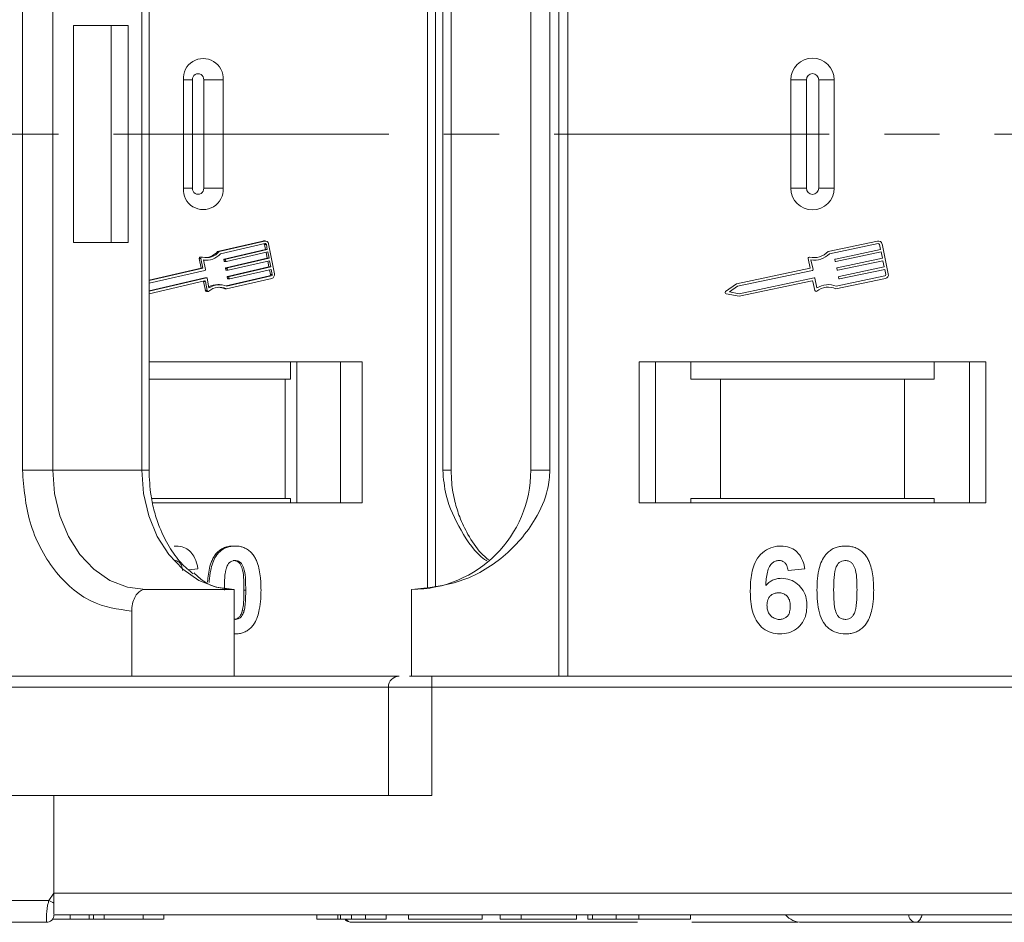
# Model space of a CAD drawing. Header units: millimetres. Extents: x 1678 to 3141, y 466 to 1499.
# Tile 7 of 81: x 2249 to 2295, y 765 to 807. Entities that reach past the tile are written whole.
import ezdxf

# ---------------------------------------------------------------- set-up
doc = ezdxf.new("R2010")
doc.units = ezdxf.units.MM
doc.linetypes.add('CENTERX2', pattern=[20.32, 12.7, -2.54, 2.54, -2.54])

msp = doc.modelspace()

# ---------------------------------------------------------------- linework, layer by layer
at = {"color": 7, "linetype": 'Continuous', "lineweight": 15}
for p, q in [((2273.988, 826.734), (2273.988, 801.734)), ((2274.407, 801.734), (2274.407, 826.734)), ((2267.927, 822.685), (2267.927, 801.734)), ((2268.293, 801.734), (2268.293, 822.623)), ((2249.239, 817.234), (2249.239, 801.734)), ((2250.645, 801.734), (2250.645, 817.234)), ((2254.745, 817.234), (2254.745, 801.734)), ((2255.081, 801.734), (2255.081, 817.234)), ((2268.632, 817.234), (2268.632, 801.734)), ((2269.021, 801.734), (2269.021, 817.234)), ((2272.695, 817.234), (2272.695, 801.734)), ((2273.581, 801.734), (2273.581, 817.234)), ((2251.591, 806.734), (2251.591, 801.734)), ((2254.114, 806.734), (2251.591, 806.734)), ((2253.338, 801.734), (2253.338, 806.734)), ((2254.114, 801.734), (2254.114, 806.734)), ((2256.667, 804.234), (2256.667, 801.734)), ((2256.667, 804.234), (2257.082, 804.234)), ((2257.082, 804.234), (2257.082, 801.734)), ((2258.499, 804.234), (2257.604, 804.234)), ((2257.604, 801.734), (2257.604, 804.234)), ((2258.499, 801.734), (2258.499, 804.234)), ((2284.695, 804.234), (2284.695, 801.734)), ((2284.695, 804.234), (2285.41, 804.234)), ((2285.41, 804.234), (2285.41, 801.734)), ((2285.98, 801.734), (2285.98, 804.234)), ((2286.695, 804.234), (2285.98, 804.234)), ((2286.695, 801.734), (2286.695, 804.234)), ((2249.239, 801.734), (2249.239, 786.234)), ((2250.645, 786.234), (2250.645, 801.734)), ((2251.591, 801.734), (2251.591, 796.734)), ((2253.338, 796.734), (2253.338, 801.734)), ((2254.114, 796.734), (2254.114, 801.734)), ((2254.745, 801.734), (2254.745, 786.234)), ((2255.081, 786.234), (2255.081, 801.734)), ((2256.667, 801.734), (2256.667, 799.234)), ((2257.082, 801.734), (2257.082, 799.234)), ((2257.604, 799.234), (2257.604, 801.734)), ((2258.499, 799.234), (2258.499, 801.734)), ((2267.927, 801.734), (2267.927, 780.783)), ((2268.293, 780.845), (2268.293, 801.734)), ((2268.632, 801.734), (2268.632, 786.234)), ((2269.021, 786.234), (2269.021, 801.734)), ((2272.695, 801.734), (2272.695, 786.234)), ((2273.581, 786.234), (2273.581, 801.734)), ((2273.988, 801.734), (2273.988, 776.734)), ((2274.407, 776.734), (2274.407, 801.734)), ((2284.695, 801.734), (2284.695, 799.234)), ((2285.41, 801.734), (2285.41, 799.234)), ((2285.98, 799.234), (2285.98, 801.734)), ((2286.695, 799.234), (2286.695, 801.734)), ((2257.082, 799.234), (2256.667, 799.234)), ((2258.499, 799.234), (2257.604, 799.234)), ((2285.41, 799.234), (2284.695, 799.234)), ((2286.695, 799.234), (2285.98, 799.234)), ((2251.591, 796.734), (2254.114, 796.734)), ((2260.329, 796.801), (2258.241, 796.319)), ((2260.409, 796.801), (2258.321, 796.319)), ((2260.431, 796.686), (2258.376, 796.212)), ((2260.459, 796.411), (2258.551, 795.971)), ((2258.631, 795.971), (2260.539, 796.411)), ((2260.329, 796.801), (2260.409, 796.801)), ((2260.442, 796.804), (2260.362, 796.804)), ((2260.415, 796.64), (2260.459, 796.411)), ((2260.495, 796.64), (2260.415, 796.64)), ((2260.459, 796.411), (2260.539, 796.411)), ((2260.539, 796.411), (2260.495, 796.64)), ((2260.867, 795.286), (2260.6, 796.665)), ((2288.692, 796.801), (2286.413, 796.319)), ((2288.716, 796.686), (2286.473, 796.212)), ((2286.752, 795.971), (2288.834, 796.411)), ((2288.834, 796.411), (2288.786, 796.64)), ((2289.192, 795.286), (2288.901, 796.665)), ((2257.396, 795.988), (2257.482, 795.544)), ((2257.396, 795.988), (2257.476, 795.988)), ((2257.529, 796.059), (2257.448, 796.059)), ((2257.476, 795.988), (2257.562, 795.544)), ((2258.241, 796.319), (2258.321, 796.319)), ((2258.53, 795.936), (2258.541, 795.878)), ((2258.53, 795.936), (2258.61, 795.936)), ((2258.551, 795.971), (2258.631, 795.971)), ((2258.621, 795.878), (2258.61, 795.936)), ((2260.537, 796.008), (2258.629, 795.568)), ((2260.562, 796.296), (2258.653, 795.856)), ((2258.709, 795.568), (2260.617, 796.008)), ((2260.485, 796.278), (2260.537, 796.008)), ((2260.537, 796.008), (2260.617, 796.008)), ((2260.617, 796.008), (2260.562, 796.296)), ((2285.491, 795.988), (2285.585, 795.544)), ((2286.741, 795.878), (2286.729, 795.936)), ((2288.858, 796.296), (2286.776, 795.856)), ((2286.837, 795.568), (2288.919, 796.008)), ((2288.919, 796.008), (2288.858, 796.296)), ((2257.482, 795.544), (2255.081, 794.99)), ((2257.562, 795.544), (2255.081, 794.972)), ((2257.482, 795.544), (2257.562, 795.544)), ((2257.598, 795.926), (2257.684, 795.482)), ((2257.649, 795.916), (2257.729, 795.916)), ((2258.621, 795.878), (2258.541, 795.878)), ((2258.568, 795.855), (2258.648, 795.855)), ((2258.608, 795.534), (2258.619, 795.476)), ((2258.608, 795.534), (2258.688, 795.534)), ((2258.629, 795.568), (2258.709, 795.568)), ((2258.699, 795.476), (2258.688, 795.534)), ((2260.615, 795.606), (2258.707, 795.166)), ((2260.64, 795.893), (2258.731, 795.453)), ((2258.787, 795.166), (2260.695, 795.606)), ((2260.717, 795.491), (2258.809, 795.051)), ((2260.563, 795.876), (2260.615, 795.606)), ((2260.615, 795.606), (2260.695, 795.606)), ((2260.695, 795.606), (2260.64, 795.893)), ((2260.762, 795.261), (2260.717, 795.491)), ((2285.585, 795.544), (2282.186, 794.826)), ((2285.624, 795.926), (2285.718, 795.482)), ((2286.826, 795.476), (2286.814, 795.534)), ((2288.943, 795.893), (2286.861, 795.453)), ((2286.922, 795.166), (2289.004, 795.606)), ((2289.028, 795.491), (2286.946, 795.051)), ((2289.004, 795.606), (2288.943, 795.893)), ((2289.077, 795.261), (2289.028, 795.491)), ((2257.663, 795.447), (2255.081, 794.852)), ((2255.081, 794.492), (2257.73, 795.103)), ((2257.65, 795.103), (2255.081, 794.51)), ((2257.65, 795.103), (2257.73, 795.103)), ((2257.735, 795.103), (2257.655, 795.103)), ((2257.762, 795.08), (2257.848, 794.636)), ((2258.619, 795.476), (2258.699, 795.476)), ((2260.64, 795.192), (2258.637, 794.73)), ((2258.646, 795.453), (2258.726, 795.453)), ((2258.655, 794.596), (2260.743, 795.077)), ((2258.665, 794.718), (2260.72, 795.192)), ((2258.686, 795.131), (2258.697, 795.074)), ((2258.686, 795.131), (2258.766, 795.131)), ((2258.697, 795.074), (2258.777, 795.074)), ((2258.707, 795.166), (2258.787, 795.166)), ((2258.723, 795.051), (2258.803, 795.051)), ((2258.777, 795.074), (2258.766, 795.131)), ((2260.72, 795.192), (2260.64, 795.192)), ((2260.641, 795.474), (2260.682, 795.261)), ((2260.682, 795.261), (2260.762, 795.261)), ((2285.695, 795.447), (2282.234, 794.716)), ((2282.307, 794.371), (2285.768, 795.103)), ((2285.803, 795.08), (2285.897, 794.636)), ((2286.777, 794.596), (2289.056, 795.077)), ((2286.789, 794.718), (2289.032, 795.192)), ((2286.911, 795.074), (2286.899, 795.131)), ((2255.081, 794.372), (2257.647, 794.963)), ((2257.599, 794.941), (2257.679, 794.525)), ((2257.599, 794.941), (2257.679, 794.941)), ((2257.679, 794.941), (2257.759, 794.525)), ((2258.331, 794.788), (2258.251, 794.788)), ((2258.575, 794.596), (2258.655, 794.596)), ((2282.186, 794.826), (2281.684, 794.475)), ((2282.234, 794.716), (2281.865, 794.458)), ((2282.308, 794.251), (2285.678, 794.963)), ((2285.712, 794.941), (2285.8, 794.525)), ((2257.759, 794.525), (2257.679, 794.525)), ((2257.732, 794.478), (2257.812, 794.478)), ((2281.707, 794.369), (2282.308, 794.251)), ((2281.865, 794.458), (2282.307, 794.371)), ((2264.914, 791.234), (2255.081, 791.234)), ((2261.606, 790.434), (2261.606, 791.234)), ((2261.905, 791.234), (2261.905, 784.734)), ((2263.913, 784.734), (2263.913, 791.234)), ((2264.914, 784.734), (2264.914, 791.234)), ((2293.695, 791.234), (2277.695, 791.234)), ((2277.695, 791.234), (2277.695, 784.734)), ((2278.445, 784.734), (2278.445, 791.234)), ((2280.082, 791.234), (2280.082, 790.434)), ((2291.309, 790.434), (2291.309, 791.234)), ((2292.945, 791.234), (2292.945, 784.734)), ((2293.695, 784.734), (2293.695, 791.234)), ((2255.081, 790.434), (2261.358, 790.434)), ((2261.358, 784.934), (2261.358, 790.434)), ((2261.358, 790.434), (2261.606, 790.434)), ((2280.082, 790.434), (2281.445, 790.434)), ((2281.445, 790.434), (2281.445, 784.934)), ((2281.445, 790.434), (2289.945, 790.434)), ((2289.945, 784.934), (2289.945, 790.434)), ((2289.945, 790.434), (2291.309, 790.434)), ((2249.239, 786.234), (2250.645, 786.234)), ((2250.645, 786.234), (2254.745, 786.234)), ((2254.745, 786.234), (2255.081, 786.234)), ((2268.632, 786.234), (2269.021, 786.234)), ((2272.695, 786.234), (2273.581, 786.234)), ((2255.2, 784.934), (2261.358, 784.934)), ((2255.243, 784.734), (2264.914, 784.734)), ((2261.606, 784.934), (2261.358, 784.934)), ((2261.606, 784.934), (2261.606, 784.734)), ((2277.695, 784.734), (2293.695, 784.734)), ((2281.445, 784.934), (2280.082, 784.934)), ((2280.082, 784.734), (2280.082, 784.934)), ((2281.445, 784.934), (2289.945, 784.934)), ((2291.309, 784.934), (2289.945, 784.934)), ((2291.309, 784.934), (2291.309, 784.734)), ((2256.328, 782.734), (2256.248, 782.734)), ((2258.214, 782.328), (2258.134, 782.328)), ((2259.049, 782.734), (2258.969, 782.734)), ((2257.334, 781.69), (2256.909, 781.639)), ((2285.336, 781.69), (2284.567, 781.606)), ((2254.913, 780.734), (2259.013, 780.734)), ((2259.013, 776.734), (2259.013, 780.734)), ((2259.543, 780.707), (2259.463, 780.707)), ((2267.195, 776.734), (2267.195, 780.734)), ((2254.283, 779.734), (2254.283, 776.734)), ((2259.464, 779.742), (2259.384, 779.742)), ((2259.049, 778.683), (2259.013, 778.683)), ((2268.124, 776.234), (2268.124, 776.734)), ((2317.695, 776.734), (2268.124, 776.734)), ((2229.568, 776.234), (2266.124, 776.234)), ((2266.124, 776.234), (2266.124, 771.234)), ((2266.124, 776.234), (2268.124, 776.234)), ((2268.124, 771.234), (2268.124, 776.234)), ((2268.124, 776.234), (2317.695, 776.234)), ((2229.568, 771.234), (2250.695, 771.234)), ((2250.695, 766.734), (2250.695, 771.234)), ((2250.695, 771.234), (2268.124, 771.234)), ((2250.461, 766.384), (2250.695, 766.734)), ((2300.267, 766.734), (2250.695, 766.734)), ((2219.304, 766.384), (2250.461, 766.384)), ((2250.633, 765.534), (2251.444, 765.534)), ((2250.695, 765.736), (2250.695, 765.734)), ((2250.695, 765.734), (2275.324, 765.734)), ((2255.651, 765.734), (2250.695, 765.734)), ((2250.695, 765.734), (2301.385, 765.734)), ((2251.444, 765.534), (2251.444, 765.734)), ((2251.444, 765.534), (2252.326, 765.534)), ((2252.326, 765.734), (2252.326, 765.534)), ((2252.326, 765.534), (2252.526, 765.534)), ((2252.526, 765.734), (2252.526, 765.534)), ((2253.006, 765.734), (2253.006, 765.534)), ((2254.813, 765.734), (2254.813, 765.534)), ((2255.763, 765.534), (2255.763, 765.734)), ((2262.824, 765.734), (2262.824, 765.534)), ((2263.785, 765.534), (2262.824, 765.534)), ((2263.785, 765.734), (2263.785, 765.534)), ((2263.915, 765.734), (2263.915, 765.534)), ((2264.43, 765.734), (2264.43, 765.534)), ((2265.067, 765.734), (2265.067, 765.534)), ((2265.067, 765.534), (2266.029, 765.534)), ((2266.029, 765.734), (2267.054, 765.734)), ((2266.029, 765.734), (2266.029, 765.534)), ((2267.054, 765.734), (2267.054, 765.534)), ((2267.054, 765.534), (2270.452, 765.534)), ((2270.452, 765.734), (2270.452, 765.534)), ((2271.285, 765.734), (2271.285, 765.534)), ((2271.285, 765.534), (2272.247, 765.534)), ((2272.247, 765.734), (2272.247, 765.534)), ((2272.247, 765.534), (2274.811, 765.534)), ((2274.811, 765.734), (2274.811, 765.534)), ((2275.324, 765.734), (2275.324, 765.534)), ((2275.547, 765.734), (2275.547, 765.534)), ((2276.635, 765.734), (2276.635, 765.534)), ((2277.688, 765.734), (2277.688, 765.534)), ((2280.067, 765.734), (2284.435, 765.734)), ((2280.067, 765.734), (2283.059, 765.734)), ((2280.067, 765.734), (2280.067, 765.534)), ((2250.345, 765.384), (2250.345, 765.384)), ((2264.435, 765.384), (2264.434, 765.384)), ((2277.624, 765.384), (2264.435, 765.384)), ((2285.02, 765.384), (2280.131, 765.384))]:
    msp.add_line(p, q, dxfattribs=at)
at = {"color": 1, "linetype": 'CENTERX2', "lineweight": 13}
msp.add_line((2977.349, 801.734), (2139.266, 801.734), dxfattribs=at)
at = {"color": 7, "linetype": 'Continuous', "lineweight": 15, "flags": 128}
for points in [[(2260.362, 796.804), (2260.36, 796.804), (2260.329, 796.801)], [(2257.6, 795.917), (2257.624, 795.916), (2257.649, 795.916)], [(2257.655, 795.103), (2257.655, 795.103), (2257.65, 795.103)], [(2254.913, 780.734), (2254.081, 780.84), (2253.28, 781.153), (2252.542, 781.661), (2251.895, 782.345), (2251.365, 783.178), (2250.97, 784.129), (2250.727, 785.161), (2250.645, 786.234)], [(2254.745, 786.234), (2254.827, 785.161), (2255.07, 784.129), (2255.464, 783.178), (2255.995, 782.345), (2256.642, 781.661), (2257.379, 781.153), (2258.18, 780.84), (2259.013, 780.734)]]:
    msp.add_lwpolyline(points, dxfattribs=at)
at = {"color": 7, "linetype": 'Continuous', "lineweight": 15}
for centre, radius, start, end in [((2257.583, 804.298), 0.919, 355.9743, 184.0257), ((2285.695, 804.234), 1, 0, 180), ((2257.343, 804.252), 0.262, 355.9743, 184.0257), ((2285.695, 804.234), 0.285, 0, 180), ((2257.583, 799.169), 0.919, 175.9743, 4.0257), ((2257.343, 799.216), 0.262, 175.9743, 4.0257), ((2285.695, 799.234), 1, 180, 0), ((2285.695, 799.234), 0.285, 180, 0), ((2260.357, 796.63), 0.0591, 10.3902, 52.7422), ((2260.44, 796.641), 0.162, 8.3242, 100.8818), ((2260.441, 796.633), 0.0541, 8.3242, 100.8818), ((2288.728, 796.628), 0.176, 11.9297, 101.9297), ((2288.728, 796.628), 0.0587, 11.9297, 101.9297), ((2257.451, 796.002), 0.0572, 92.8473, 193.929), ((2257.53, 796.002), 0.0562, 78.9022, 194.4444), ((2257.728, 796.794), 0.76, 255.7824, 321.2926), ((2257.726, 796.78), 0.863, 261.4704, 318.8422), ((2257.639, 796.808), 0.775, 273.6791, 320.9117), ((2258.559, 795.942), 0.0294, 105.6085, 192.743), ((2258.639, 795.942), 0.0294, 105.6085, 192.743), ((2285.548, 796.001), 0.0587, 76.4147, 191.9297), ((2285.767, 796.906), 0.873, 256.4147, 317.7474), ((2285.767, 796.906), 0.99, 261.693, 315.489), ((2286.758, 795.942), 0.0294, 101.9297, 191.9297), ((2257.655, 795.476), 0.0294, 285.6085, 12.743), ((2258.568, 795.882), 0.0274, 188.6344, 268.3606), ((2258.637, 795.54), 0.0294, 105.6085, 192.743), ((2258.648, 795.882), 0.0271, 188.3242, 280.8818), ((2258.717, 795.54), 0.0294, 105.6085, 192.743), ((2285.689, 795.476), 0.0294, 281.9297, 11.9297), ((2286.77, 795.884), 0.0294, 191.9297, 281.9297), ((2286.843, 795.54), 0.0294, 101.9297, 191.9297), ((2257.735, 795.076), 0.0271, 8.3242, 100.8818), ((2258.646, 795.48), 0.0274, 188.6344, 268.3606), ((2258.715, 795.138), 0.0294, 105.6085, 192.743), ((2258.724, 795.078), 0.0274, 188.6344, 268.3606), ((2258.726, 795.48), 0.0271, 188.3242, 280.8818), ((2258.795, 795.138), 0.0294, 105.6085, 192.743), ((2258.804, 795.078), 0.0271, 188.3242, 280.8818), ((2260.625, 795.248), 0.0588, 285.6085, 12.743), ((2260.705, 795.248), 0.0588, 285.6085, 12.743), ((2260.695, 795.247), 0.176, 285.6085, 12.743), ((2285.774, 795.074), 0.0294, 11.9297, 101.9297), ((2286.855, 795.482), 0.0294, 191.9297, 281.9297), ((2286.928, 795.137), 0.0294, 101.9297, 191.9297), ((2286.94, 795.08), 0.0294, 191.9297, 281.9297), ((2289.02, 795.249), 0.0587, 281.9297, 11.9297), ((2289.02, 795.249), 0.176, 281.9297, 11.9297), ((2257.569, 794.935), 0.0306, 10.7791, 32.1933), ((2257.652, 794.937), 0.0271, 8.3242, 100.8818), ((2258.253, 793.939), 0.849, 90.1573, 119.1763), ((2258.33, 793.923), 0.747, 64.2247, 130.5563), ((2258.33, 793.944), 0.843, 66.5862, 124.9061), ((2258.249, 793.926), 0.745, 64.0967, 86.8034), ((2285.684, 794.935), 0.0294, 11.9297, 101.9297), ((2286.424, 793.798), 0.873, 66.112, 127.4447), ((2286.424, 793.798), 0.99, 68.3704, 122.1664), ((2257.733, 794.533), 0.055, 188.7506, 268.2444), ((2257.812, 794.532), 0.0528, 187.3051, 308.7023), ((2281.718, 794.427), 0.0587, 124.9512, 258.9082), ((2285.858, 794.537), 0.0587, 191.9297, 307.4447), ((2267.195, 786.234), 5.5, 270, 0), ((2266.624, 776.234), 0.5, 90, 180), ((2286.24, 833.311), 75.89, 241.87179, 242.07191), ((2250.345, 765.734), 0.35, 269.9981, 359.9997), ((2264.439, 765.698), 0.314, 212.2896, 269.0837), ((2264.44, 765.699), 0.315, 212.3322, 269.0704), ((2285.195, 766.384), 1, 221.2946, 270), ((2290.471, 765.72), 0.336, 177.6101, 267.3918), ((2290.473, 765.72), 0.337, 177.691, 267.3856)]:
    msp.add_arc(centre, radius, start, end, dxfattribs=at)
for points, knots in [([(2249.239, 786.234), (2249.306, 785.416), (2249.41, 784.158), (2250.039, 782.645), (2250.69, 781.604), (2251.498, 780.765), (2252.672, 779.954), (2253.648, 779.821), (2254.283, 779.734)], [0, 0, 0, 0, 0.239457, 0.368361, 0.5, 0.631639, 0.760543, 1, 1, 1, 1]), ([(2257.116, 781.45), (2256.926, 781.609), (2256.523, 781.947), (2255.994, 782.688), (2255.588, 783.5), (2255.323, 784.303), (2255.128, 785.182), (2255.098, 785.836), (2255.081, 786.234)], [0, 0, 0, 0, 0.165051, 0.350481, 0.534649, 0.668648, 0.798518, 1, 1, 1, 1]), ([(2267.195, 780.734), (2267.955, 780.81), (2269.475, 780.963), (2271.497, 782.153), (2272.829, 783.703), (2273.49, 785.148), (2273.556, 785.94), (2273.581, 786.234)], [0, 0, 0, 0, 0.249096, 0.498243, 0.745205, 0.90541, 1, 1, 1, 1]), ([(2268.632, 786.234), (2268.667, 785.842), (2268.758, 784.839), (2269.462, 783.427), (2270.141, 782.387), (2270.632, 782.077), (2270.666, 782.056)], [0, 0, 0, 0, 0.232985, 0.595421, 0.971995, 1, 1, 1, 1]), ([(2270.737, 782.101), (2270.624, 782.2), (2270.255, 782.524), (2269.809, 783.206), (2269.416, 784.018), (2269.168, 784.825), (2269.04, 785.553), (2269.026, 786.042), (2269.021, 786.234)], [0, 0, 0, 0, 0.102839, 0.337981, 0.531882, 0.690178, 0.878204, 1, 1, 1, 1]), ([(2256.328, 782.734), (2256.453, 782.723), (2256.678, 782.704), (2256.965, 782.52), (2257.186, 782.243), (2257.292, 781.946), (2257.325, 781.747), (2257.334, 781.69)], [0, 0, 0, 0, 0.242691, 0.439002, 0.635006, 0.895059, 1, 1, 1, 1]), ([(2258.134, 782.328), (2258.098, 782.273), (2258.025, 782.164), (2257.924, 781.929), (2257.844, 781.624), (2257.797, 781.317), (2257.786, 781.13), (2257.783, 781.068)], [0, 0, 0, 0, 0.150029, 0.302991, 0.579004, 0.861296, 1, 1, 1, 1]), ([(2257.862, 781.047), (2257.862, 781.069), (2257.867, 781.261), (2257.927, 781.678), (2258.053, 782.099), (2258.198, 782.305), (2258.214, 782.328)], [0, 0, 0, 0, 0.050119, 0.425699, 0.936579, 1, 1, 1, 1]), ([(2258.969, 782.734), (2258.908, 782.732), (2258.785, 782.727), (2258.603, 782.684), (2258.429, 782.606), (2258.296, 782.509), (2258.2, 782.412), (2258.156, 782.356), (2258.134, 782.328)], [0, 0, 0, 0, 0.193601, 0.390515, 0.584816, 0.786672, 0.892788, 1, 1, 1, 1]), ([(2258.214, 782.328), (2258.255, 782.378), (2258.337, 782.48), (2258.492, 782.595), (2258.665, 782.678), (2258.82, 782.716), (2258.949, 782.731), (2259.016, 782.733), (2259.049, 782.734)], [0, 0, 0, 0, 0.193776, 0.3936, 0.587864, 0.788908, 0.894169, 1, 1, 1, 1]), ([(2259.049, 782.734), (2259.111, 782.732), (2259.234, 782.727), (2259.416, 782.683), (2259.59, 782.606), (2259.723, 782.507), (2259.821, 782.409), (2259.865, 782.352), (2259.888, 782.323)], [0, 0, 0, 0, 0.192627, 0.388684, 0.582013, 0.783201, 0.891038, 1, 1, 1, 1]), ([(2259.888, 782.323), (2259.924, 782.269), (2259.997, 782.159), (2260.093, 781.927), (2260.176, 781.632), (2260.221, 781.301), (2260.244, 780.991), (2260.247, 780.802), (2260.248, 780.707)], [0, 0, 0, 0, 0.118432, 0.239329, 0.449434, 0.664178, 0.83182, 1, 1, 1, 1]), ([(2282.824, 780.68), (2282.826, 780.813), (2282.835, 781.215), (2282.926, 781.771), (2283.204, 782.279), (2283.551, 782.582), (2283.921, 782.72), (2284.154, 782.73), (2284.239, 782.734)], [0, 0, 0, 0, 0.142337, 0.429127, 0.589943, 0.751205, 0.909895, 1, 1, 1, 1]), ([(2284.239, 782.734), (2284.375, 782.723), (2284.621, 782.704), (2284.933, 782.52), (2285.174, 782.243), (2285.29, 781.946), (2285.326, 781.747), (2285.336, 781.69)], [0, 0, 0, 0, 0.242691, 0.439002, 0.635006, 0.895059, 1, 1, 1, 1]), ([(2285.9, 780.715), (2285.903, 780.848), (2285.908, 781.151), (2285.98, 781.679), (2286.121, 782.099), (2286.279, 782.305), (2286.296, 782.328)], [0, 0, 0, 0, 0.237381, 0.538918, 0.949082, 1, 1, 1, 1]), ([(2286.296, 782.328), (2286.341, 782.378), (2286.431, 782.48), (2286.6, 782.595), (2286.788, 782.678), (2286.958, 782.716), (2287.099, 782.731), (2287.172, 782.733), (2287.208, 782.734)], [0, 0, 0, 0, 0.193776, 0.3936, 0.587864, 0.788908, 0.894169, 1, 1, 1, 1]), ([(2287.208, 782.734), (2287.275, 782.732), (2287.41, 782.727), (2287.608, 782.683), (2287.798, 782.606), (2287.943, 782.507), (2288.05, 782.409), (2288.099, 782.352), (2288.123, 782.323)], [0, 0, 0, 0, 0.192627, 0.388684, 0.582013, 0.783201, 0.891038, 1, 1, 1, 1]), ([(2288.123, 782.323), (2288.163, 782.269), (2288.242, 782.159), (2288.347, 781.927), (2288.437, 781.632), (2288.487, 781.301), (2288.512, 780.991), (2288.515, 780.802), (2288.516, 780.707)], [0, 0, 0, 0, 0.118432, 0.239329, 0.449434, 0.664178, 0.83182, 1, 1, 1, 1]), ([(2256.629, 781.606), (2256.618, 781.683), (2256.6, 781.805), (2256.517, 781.95), (2256.421, 782.03), (2256.322, 782.063), (2256.261, 782.066), (2256.238, 782.067)], [0, 0, 0, 0, 0.33384, 0.524547, 0.716372, 0.891824, 1, 1, 1, 1]), ([(2258.635, 781.675), (2258.656, 781.744), (2258.691, 781.856), (2258.79, 781.982), (2258.904, 782.048), (2258.994, 782.065), (2259.044, 782.067), (2259.049, 782.067)], [0, 0, 0, 0, 0.334804, 0.542561, 0.750382, 0.970721, 1, 1, 1, 1]), ([(2258.969, 782.067), (2259.022, 782.061), (2259.115, 782.051), (2259.232, 781.977), (2259.334, 781.836), (2259.425, 781.565), (2259.458, 781.169), (2259.461, 780.862), (2259.463, 780.707)], [0, 0, 0, 0, 0.105646, 0.186221, 0.267042, 0.431541, 0.712708, 1, 1, 1, 1]), ([(2259.049, 782.067), (2259.102, 782.061), (2259.195, 782.051), (2259.312, 781.977), (2259.414, 781.836), (2259.505, 781.565), (2259.538, 781.169), (2259.541, 780.862), (2259.543, 780.707)], [0, 0, 0, 0, 0.105646, 0.186221, 0.267042, 0.431541, 0.712708, 1, 1, 1, 1]), ([(2284.14, 782.067), (2284.086, 782.062), (2283.978, 782.051), (2283.825, 781.951), (2283.684, 781.779), (2283.575, 781.417), (2283.551, 781.117), (2283.534, 780.912)], [0, 0, 0, 0, 0.112049, 0.22438, 0.370115, 0.570276, 1, 1, 1, 1]), ([(2284.567, 781.606), (2284.555, 781.683), (2284.535, 781.805), (2284.445, 781.95), (2284.339, 782.03), (2284.231, 782.063), (2284.165, 782.066), (2284.14, 782.067)], [0, 0, 0, 0, 0.33384, 0.524547, 0.716372, 0.891824, 1, 1, 1, 1]), ([(2286.755, 781.675), (2286.779, 781.744), (2286.817, 781.856), (2286.925, 781.982), (2287.049, 782.048), (2287.148, 782.065), (2287.202, 782.067), (2287.208, 782.067)], [0, 0, 0, 0, 0.3348035, 0.5425606, 0.750382, 0.9707212, 1, 1, 1, 1]), ([(2287.208, 782.067), (2287.266, 782.061), (2287.367, 782.051), (2287.495, 781.977), (2287.606, 781.836), (2287.705, 781.565), (2287.742, 781.169), (2287.745, 780.862), (2287.747, 780.707)], [0, 0, 0, 0, 0.105646, 0.186221, 0.267042, 0.431541, 0.712708, 1, 1, 1, 1]), ([(2259.013, 780.734), (2258.514, 780.771), (2257.853, 780.82), (2257.3, 781.359), (2257.164, 781.492)], [0, 0, 0, 0, 0.754052, 1, 1, 1, 1]), ([(2258.556, 780.707), (2258.556, 780.773), (2258.557, 780.907), (2258.563, 781.088), (2258.572, 781.249), (2258.585, 781.392), (2258.602, 781.535), (2258.624, 781.628), (2258.635, 781.675)], [0, 0, 0, 0, 0.20527, 0.410616, 0.557148, 0.703844, 0.851475, 1, 1, 1, 1]), ([(2286.67, 780.707), (2286.67, 780.773), (2286.671, 780.907), (2286.677, 781.088), (2286.687, 781.249), (2286.701, 781.392), (2286.72, 781.535), (2286.744, 781.628), (2286.755, 781.675)], [0, 0, 0, 0, 0.20527, 0.410616, 0.557148, 0.703844, 0.851475, 1, 1, 1, 1]), ([(2283.534, 780.912), (2283.581, 780.96), (2283.675, 781.058), (2283.821, 781.15), (2283.948, 781.199), (2284.047, 781.227), (2284.151, 781.243), (2284.221, 781.246), (2284.257, 781.247)], [0, 0, 0, 0, 0.243654, 0.49576, 0.617892, 0.741503, 0.870025, 1, 1, 1, 1]), ([(2284.257, 781.247), (2284.393, 781.234), (2284.665, 781.21), (2285.013, 780.994), (2285.279, 780.692), (2285.42, 780.339), (2285.433, 780.096), (2285.439, 779.987)], [0, 0, 0, 0, 0.210216, 0.421975, 0.620016, 0.831037, 1, 1, 1, 1]), ([(2254.283, 779.734), (2254.29, 779.846), (2254.304, 780.071), (2254.412, 780.371), (2254.572, 780.597), (2254.75, 780.717), (2254.867, 780.729), (2254.913, 780.734)], [0, 0, 0, 0, 0.214694, 0.429388, 0.644082, 0.858775, 1, 1, 1, 1]), ([(2259.463, 780.707), (2259.462, 780.64), (2259.461, 780.507), (2259.456, 780.326), (2259.447, 780.165), (2259.434, 780.023), (2259.417, 779.881), (2259.395, 779.788), (2259.384, 779.742)], [0, 0, 0, 0, 0.205942, 0.411959, 0.558149, 0.704502, 0.851801, 1, 1, 1, 1]), ([(2259.543, 780.707), (2259.542, 780.64), (2259.541, 780.507), (2259.536, 780.326), (2259.527, 780.165), (2259.514, 780.023), (2259.497, 779.881), (2259.475, 779.788), (2259.464, 779.742)], [0, 0, 0, 0, 0.205942, 0.411959, 0.558149, 0.704502, 0.851801, 1, 1, 1, 1]), ([(2260.248, 780.707), (2260.246, 780.573), (2260.241, 780.27), (2260.176, 779.75), (2260.05, 779.327), (2259.906, 779.119), (2259.885, 779.089)], [0, 0, 0, 0, 0.236629, 0.537361, 0.932986, 1, 1, 1, 1]), ([(2284.181, 778.683), (2284.046, 778.693), (2283.774, 778.715), (2283.414, 778.916), (2283.122, 779.221), (2282.882, 779.757), (2282.828, 780.267), (2282.824, 780.622), (2282.824, 780.68)], [0, 0, 0, 0, 0.148269, 0.297647, 0.442421, 0.607851, 0.935658, 1, 1, 1, 1]), ([(2283.593, 780.005), (2283.598, 780.087), (2283.606, 780.223), (2283.697, 780.393), (2283.819, 780.501), (2283.968, 780.57), (2284.075, 780.577), (2284.127, 780.58)], [0, 0, 0, 0, 0.276721, 0.45687, 0.637007, 0.824068, 1, 1, 1, 1]), ([(2284.127, 780.58), (2284.195, 780.575), (2284.32, 780.565), (2284.48, 780.47), (2284.599, 780.335), (2284.661, 780.151), (2284.667, 780.018), (2284.67, 779.948)], [0, 0, 0, 0, 0.213757, 0.394944, 0.576585, 0.777311, 1, 1, 1, 1]), ([(2287.208, 778.683), (2287.073, 778.693), (2286.801, 778.713), (2286.447, 778.911), (2286.159, 779.225), (2285.926, 779.836), (2285.911, 780.356), (2285.9, 780.715)], [0, 0, 0, 0, 0.147528, 0.296569, 0.43214, 0.608737, 1, 1, 1, 1]), ([(2287.208, 779.349), (2287.14, 779.357), (2287.03, 779.37), (2286.901, 779.457), (2286.798, 779.607), (2286.705, 779.879), (2286.676, 780.269), (2286.672, 780.56), (2286.67, 780.707)], [0, 0, 0, 0, 0.125351, 0.2021974, 0.2791824, 0.4597421, 0.727968, 1, 1, 1, 1]), ([(2287.747, 780.707), (2287.746, 780.64), (2287.745, 780.507), (2287.739, 780.326), (2287.729, 780.165), (2287.715, 780.023), (2287.697, 779.881), (2287.673, 779.788), (2287.661, 779.742)], [0, 0, 0, 0, 0.205942, 0.411959, 0.558149, 0.704502, 0.851801, 1, 1, 1, 1]), ([(2288.516, 780.707), (2288.514, 780.573), (2288.509, 780.27), (2288.438, 779.75), (2288.3, 779.327), (2288.143, 779.119), (2288.12, 779.089)], [0, 0, 0, 0, 0.236629, 0.537361, 0.932986, 1, 1, 1, 1]), ([(2259.384, 779.742), (2259.363, 779.673), (2259.328, 779.561), (2259.229, 779.436), (2259.124, 779.371), (2259.048, 779.36), (2259.013, 779.355)], [0, 0, 0, 0, 0.360303, 0.583534, 0.80689, 1, 1, 1, 1]), ([(2259.464, 779.742), (2259.443, 779.673), (2259.408, 779.561), (2259.31, 779.436), (2259.198, 779.37), (2259.107, 779.352), (2259.057, 779.35), (2259.049, 779.349)], [0, 0, 0, 0, 0.333678, 0.540413, 0.747264, 0.961209, 1, 1, 1, 1]), ([(2284.166, 779.349), (2284.098, 779.356), (2283.961, 779.371), (2283.786, 779.488), (2283.659, 779.645), (2283.601, 779.827), (2283.596, 779.947), (2283.593, 780.005)], [0, 0, 0, 0, 0.207905, 0.419981, 0.630626, 0.821735, 1, 1, 1, 1]), ([(2284.67, 779.948), (2284.666, 779.862), (2284.659, 779.724), (2284.586, 779.545), (2284.476, 779.436), (2284.332, 779.362), (2284.225, 779.354), (2284.166, 779.349)], [0, 0, 0, 0, 0.2886974, 0.4635526, 0.6399417, 0.8018084, 1, 1, 1, 1]), ([(2285.439, 779.987), (2285.431, 779.853), (2285.415, 779.583), (2285.25, 779.201), (2284.964, 778.902), (2284.591, 778.711), (2284.318, 778.692), (2284.181, 778.683)], [0, 0, 0, 0, 0.197831, 0.3973, 0.59891, 0.798741, 1, 1, 1, 1]), ([(2287.661, 779.742), (2287.637, 779.673), (2287.6, 779.561), (2287.492, 779.436), (2287.37, 779.37), (2287.271, 779.352), (2287.217, 779.35), (2287.208, 779.349)], [0, 0, 0, 0, 0.3336776, 0.5404125, 0.7472639, 0.9612091, 1, 1, 1, 1]), ([(2259.885, 779.089), (2259.844, 779.039), (2259.762, 778.937), (2259.607, 778.821), (2259.434, 778.738), (2259.279, 778.7), (2259.149, 778.685), (2259.083, 778.683), (2259.049, 778.683)], [0, 0, 0, 0, 0.193769, 0.393564, 0.587886, 0.789131, 0.894283, 1, 1, 1, 1]), ([(2288.12, 779.089), (2288.076, 779.039), (2287.986, 778.937), (2287.817, 778.821), (2287.628, 778.738), (2287.459, 778.7), (2287.317, 778.685), (2287.245, 778.683), (2287.208, 778.683)], [0, 0, 0, 0, 0.193769, 0.393564, 0.587886, 0.789131, 0.894283, 1, 1, 1, 1]), ([(2266.624, 776.734), (2265.712, 776.734), (2263.815, 776.734), (2260.734, 776.734), (2257.463, 776.734), (2254.093, 776.734), (2250.689, 776.734), (2247.307, 776.734), (2243.985, 776.734), (2240.453, 776.734), (2236.798, 776.734), (2233.129, 776.734), (2230.954, 776.734), (2229.883, 776.734)], [0, 0, 0, 0, 0.078828, 0.164007, 0.250986, 0.337978, 0.424956, 0.511948, 0.597114, 0.682294, 0.791236, 0.897212, 1, 1, 1, 1]), ([(2268.124, 776.734), (2267.965, 776.734), (2267.639, 776.734), (2267.279, 776.734), (2267.136, 776.734), (2267.103, 776.734)], [0, 0, 0, 0, 0.421218, 0.866389, 1, 1, 1, 1]), ([(2250.345, 765.384), (2250.345, 765.391), (2250.345, 765.405), (2250.345, 765.508), (2250.348, 765.653), (2250.359, 765.837), (2250.378, 766.019), (2250.408, 766.206), (2250.445, 766.328), (2250.461, 766.384)], [0, 0, 0, 0, 0.172016, 0.3127556, 0.4995985, 0.630391, 0.7580256, 0.8892284, 1, 1, 1, 1]), ([(2250.695, 766.259), (2250.695, 766.167), (2250.695, 765.982), (2250.695, 765.82), (2250.695, 765.79), (2250.695, 765.781)], [0, 0, 0, 0, 0.412979, 0.825987, 1, 1, 1, 1]), ([(2252.526, 765.534), (2252.553, 765.534), (2252.608, 765.534), (2252.687, 765.534), (2252.764, 765.534), (2252.838, 765.534), (2252.915, 765.534), (2252.976, 765.534), (2253.006, 765.534)], [0, 0, 0, 0, 0.20827, 0.416707, 0.561481, 0.706573, 0.852825, 1, 1, 1, 1]), ([(2253.006, 765.534), (2253.105, 765.534), (2253.304, 765.534), (2253.704, 765.534), (2254.23, 765.534), (2254.593, 765.534), (2254.813, 765.534)], [0, 0, 0, 0, 0.20646, 0.413515, 0.645211, 1, 1, 1, 1]), ([(2254.813, 765.534), (2254.933, 765.534), (2255.207, 765.534), (2255.553, 765.534), (2255.752, 765.534), (2255.753, 765.534), (2255.754, 765.534)], [0, 0, 0, 0, 0.2312887, 0.5259674, 0.8090951, 1, 1, 1, 1]), ([(2263.915, 765.534), (2263.897, 765.534), (2263.858, 765.534), (2263.83, 765.534), (2263.811, 765.534), (2263.799, 765.534), (2263.79, 765.534), (2263.787, 765.534), (2263.785, 765.534)], [0, 0, 0, 0, 0.193806, 0.393127, 0.544069, 0.695412, 0.847613, 1, 1, 1, 1]), ([(2264.43, 765.534), (2264.389, 765.534), (2264.305, 765.534), (2264.194, 765.534), (2264.101, 765.534), (2264.028, 765.534), (2263.965, 765.534), (2263.932, 765.534), (2263.915, 765.534)], [0, 0, 0, 0, 0.202387, 0.410907, 0.557829, 0.709472, 0.853224, 1, 1, 1, 1]), ([(2264.103, 765.534), (2264.118, 765.516), (2264.161, 765.463), (2264.256, 765.415), (2264.334, 765.398), (2264.374, 765.39)], [0, 0, 0, 0, 0.194749, 0.590299, 1, 1, 1, 1]), ([(2265.067, 765.534), (2265.064, 765.534), (2265.059, 765.534), (2265.011, 765.534), (2264.92, 765.534), (2264.802, 765.534), (2264.635, 765.534), (2264.508, 765.534), (2264.43, 765.534)], [0, 0, 0, 0, 0.292027, 0.504854, 0.613905, 0.723685, 0.829816, 1, 1, 1, 1]), ([(2275.324, 765.534), (2275.324, 765.534), (2275.325, 765.534), (2275.34, 765.534), (2275.364, 765.534), (2275.406, 765.534), (2275.462, 765.534), (2275.519, 765.534), (2275.547, 765.534)], [0, 0, 0, 0, 0.15395, 0.308181, 0.478699, 0.649961, 0.824203, 1, 1, 1, 1]), ([(2275.547, 765.534), (2275.607, 765.534), (2275.727, 765.534), (2276.044, 765.534), (2276.364, 765.534), (2276.606, 765.534), (2276.635, 765.534)], [0, 0, 0, 0, 0.250896, 0.502166, 0.940512, 1, 1, 1, 1]), ([(2276.635, 765.534), (2276.697, 765.534), (2276.821, 765.534), (2277.005, 765.534), (2277.181, 765.534), (2277.348, 765.534), (2277.518, 765.534), (2277.631, 765.534), (2277.688, 765.534)], [0, 0, 0, 0, 0.185429, 0.37219, 0.527708, 0.683877, 0.841678, 1, 1, 1, 1]), ([(2277.688, 765.534), (2277.822, 765.534), (2278.226, 765.534), (2278.88, 765.534), (2279.498, 765.534), (2279.926, 765.534), (2280.057, 765.534), (2280.065, 765.534), (2280.067, 765.534)], [0, 0, 0, 0, 0.101398, 0.306996, 0.506144, 0.685262, 0.924557, 1, 1, 1, 1]), ([(2290.75, 765.734), (2290.746, 765.716), (2290.723, 765.62), (2290.656, 765.509), (2290.56, 765.404), (2290.494, 765.391), (2290.457, 765.384)], [0, 0, 0, 0, 0.079527, 0.42373, 0.683042, 1, 1, 1, 1]), ([(2218.195, 765.384), (2218.241, 765.384), (2218.335, 765.384), (2219.106, 765.384), (2220.272, 765.384), (2221.743, 765.384), (2223.391, 765.384), (2225.331, 765.384), (2228.287, 765.384), (2231.722, 765.384), (2235.499, 765.384), (2238.734, 765.384), (2242.378, 765.384), (2246.367, 765.384), (2249.033, 765.384), (2250.345, 765.384)], [0, 0, 0, 0, 0.077726, 0.157824, 0.240135, 0.304454, 0.368763, 0.43443, 0.500087, 0.631237, 0.695556, 0.759865, 0.842185, 0.922281, 1, 1, 1, 1]), ([(2285.195, 765.384), (2285.241, 765.384), (2285.335, 765.384), (2286.106, 765.384), (2287.272, 765.384), (2288.743, 765.384), (2290.391, 765.384), (2292.33, 765.384), (2295.293, 765.384), (2298.346, 765.384), (2300.824, 765.384), (2301.382, 765.384)], [0, 0, 0, 0, 0.116124, 0.235791, 0.358766, 0.454859, 0.550937, 0.649045, 0.747136, 0.943077, 1, 1, 1, 1])]:
    msp.add_open_spline(points, degree=3, knots=knots, dxfattribs=at)
for points in [[(2250.695, 766.734), (2250.695, 766.651), (2250.695, 766.485), (2250.695, 766.335), (2250.695, 766.259)], [(2256.661, 765.734), (2256.52, 765.734), (2256.238, 765.734), (2255.847, 765.734), (2255.651, 765.734)]]:
    msp.add_open_spline(points, degree=3, dxfattribs=at)

doc.saveas('drawing.dxf')
